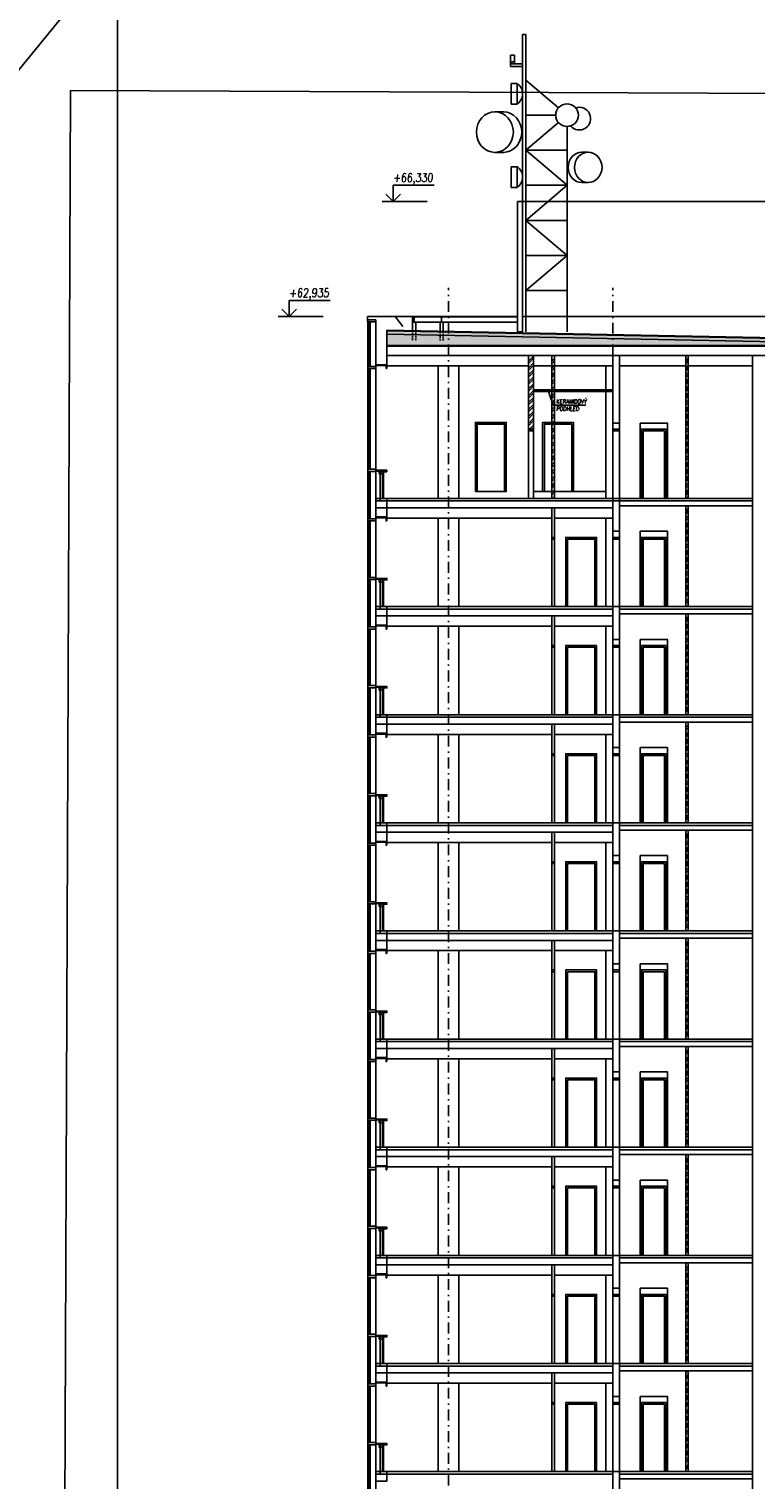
# Model space of a CAD drawing. Header units: millimetres. Extents: x -24606338 to 439687, y 151354 to 480404.
# Tile 14 of 93: x 119476 to 140697, y 373495 to 415867. Entities that reach past the tile are written whole.
import ezdxf

# ---------------------------------------------------------------- set-up
doc = ezdxf.new("R2010")
doc.units = ezdxf.units.MM
for name, pattern in [('DASHED', [0.75, 0.5, -0.25]), ('HIDDEN', [3, 2, -1]), ('ČERCHOVANÁ', [25.4, 12.7, -6.35, 0, -6.35])]:
    doc.linetypes.add(name, pattern=pattern)
for name, color, linetype in [('BOURÁNÍ', 40, 'Continuous'), ('DVERE', 4, 'Continuous'), ('KOTY', 7, 'Continuous'), ('LEGENDA', 7, 'Continuous'), ('NOVA', 240, 'Continuous'), ('OSY', 7, 'Continuous'), ('Sloupy', 210, 'Continuous'), ('SRAFA', 9, 'Continuous'), ('TENKA', 4, 'Continuous'), ('TLUSTA', 2, 'Continuous')]:
    doc.layers.add(name, color=color, linetype=linetype)
doc.layers.add('SCANY', color=7, linetype='Continuous', plot=False)
doc.styles.add('CS-ROMANS', font='romans.shx', dxfattribs={"width": 0.75, "oblique": 5})
doc.styles.add('ROMANS', font='romans.shx', dxfattribs={"width": 0.75, "oblique": 5, "height": 200})
picture_1 = doc.add_image_def('image1.jpg', size_in_pixel=(7767, 6910))

# ---------------------------------------------------------------- blocks, each defined once
blk = doc.blocks.new('VÝŠKOVÁ KÓTA 1')
at = {"ltscale": 0.25}
for p, q in [((0, 3.76), (9.59, 3.76)), ((0, 0), (0, 3.76)), ((0, 0), (-1.7, 1.7)), ((0, 0), (1.7, 1.7))]:
    blk.add_line(p, q, dxfattribs=at)
at = {"style": 'ROMANS', "oblique": 5, "width": 0.8}
blk.add_attdef('VÝŠKA', (0, 4.54), '', height=2, dxfattribs=at)
blk = doc.blocks.new('I160')
blk.add_lwpolyline([(-33.85315, -80), (-33.85315, -76.395, -0.374036), (-30.58015, -72.632), (-5.43015, -69.111, 0.374036), (-0.00315, -62.872), (-0.00315, 62.872, 0.374036), (-5.43015, 69.111), (-30.58015, 72.632, -0.374036), (-33.85315, 76.395), (-33.85315, 80), (40.14685, 80), (40.14685, 76.395, -0.374036), (36.87385, 72.632), (11.72385, 69.111, 0.374036), (6.29685, 62.872), (6.29685, -62.872, 0.374036), (11.72385, -69.111), (36.87385, -72.632, -0.374036), (40.14685, -76.395), (40.14685, -80)], format="xyb", close=True)

msp = doc.modelspace()

# ---------------------------------------------------------------- hatches: boundary and pattern name
at = {"layer": 'BOURÁNÍ', "ltscale": 300}
h = msp.add_hatch(dxfattribs=at)
h.set_pattern_fill('ANSI32', color=256, scale=15)
h.set_pattern_definition([(45, (-9385.27, 173593.97), (-101.02788, 101.02788), []), (45, (-9317.92, 173593.97), (-101.02788, 101.02788), [])])
h.paths.add_polyline_path([(134224.936, 406325.494), (134074.936, 406325.494), (134074.936, 404170.494), (134224.936, 404170.494)])
at = {"layer": 'NOVA', "ltscale": 300}
h = msp.add_hatch(dxfattribs=at)
h.set_pattern_fill('ANSI32', color=256, scale=15)
h.set_pattern_definition([(45, (-8697.77, 173593.97), (-101.02788, 101.02788), []), (45, (-8630.42, 173593.97), (-101.02788, 101.02788), [])])
h.paths.add_polyline_path([(134837.436, 406325.494), (134762.436, 406325.494), (134762.436, 402150.494), (134837.436, 402150.494)])
h = msp.add_hatch(dxfattribs=at)
h.set_pattern_fill('ANSI32', color=256, scale=15)
h.set_pattern_definition([(45, (-4787.77, 173593.97), (-101.02788, 101.02788), []), (45, (-4720.42, 173593.97), (-101.02788, 101.02788), [])])
h.paths.add_polyline_path([(138747.436, 406325.494), (138672.436, 406325.494), (138672.436, 402150.494), (138747.436, 402150.494)])
h = msp.add_hatch(dxfattribs=at)
h.set_pattern_fill('ANSI32', color=256, scale=15)
h.set_pattern_definition([(45, (-4787.77, 169203.97), (-101.02788, 101.02788), []), (45, (-4720.42, 169203.97), (-101.02788, 101.02788), [])])
h.paths.add_polyline_path([(138747.436, 401935.494), (138672.436, 401935.494), (138672.436, 398990.494), (138747.436, 398990.494)])
h = msp.add_hatch(dxfattribs=at)
h.set_pattern_fill('ANSI32', color=256, scale=15)
h.set_pattern_definition([(45, (-4787.77, 166043.97), (-101.02788, 101.02788), []), (45, (-4720.42, 166043.97), (-101.02788, 101.02788), [])])
h.paths.add_polyline_path([(138747.436, 398775.494), (138672.436, 398775.494), (138672.436, 395830.494), (138747.436, 395830.494)])
h = msp.add_hatch(dxfattribs=at)
h.set_pattern_fill('ANSI32', color=256, scale=15)
h.set_pattern_definition([(45, (-4787.77, 162883.97), (-101.02788, 101.02788), []), (45, (-4720.42, 162883.97), (-101.02788, 101.02788), [])])
h.paths.add_polyline_path([(138747.436, 395615.494), (138672.436, 395615.494), (138672.436, 392670.494), (138747.436, 392670.494)])
h = msp.add_hatch(dxfattribs=at)
h.set_pattern_fill('ANSI32', color=256, scale=15)
h.set_pattern_definition([(45, (-4780.27, 159723.97), (-101.02788, 101.02788), []), (45, (-4712.92, 159723.97), (-101.02788, 101.02788), [])])
h.paths.add_polyline_path([(138747.436, 392455.494), (138672.436, 392455.494), (138672.436, 389510.494), (138747.436, 389510.494)])
h = msp.add_hatch(dxfattribs=at)
h.set_pattern_fill('ANSI32', color=256, scale=15)
h.set_pattern_definition([(45, (-4780.27, 156563.97), (-101.02788, 101.02788), []), (45, (-4712.92, 156563.97), (-101.02788, 101.02788), [])])
h.paths.add_polyline_path([(138747.436, 389295.494), (138672.436, 389295.494), (138672.436, 386350.494), (138747.436, 386350.494)])
h = msp.add_hatch(dxfattribs=at)
h.set_pattern_fill('ANSI32', color=256, scale=15)
h.set_pattern_definition([(45, (-4780.27, 153403.97), (-101.02788, 101.02788), []), (45, (-4712.92, 153403.97), (-101.02788, 101.02788), [])])
h.paths.add_polyline_path([(138747.436, 386135.494), (138672.436, 386135.494), (138672.436, 383190.494), (138747.436, 383190.494)])
h = msp.add_hatch(dxfattribs=at)
h.set_pattern_fill('ANSI32', color=256, scale=15)
h.set_pattern_definition([(45, (-4780.27, 150243.97), (-101.02788, 101.02788), []), (45, (-4712.92, 150243.97), (-101.02788, 101.02788), [])])
h.paths.add_polyline_path([(138747.436, 382975.494), (138672.436, 382975.494), (138672.436, 380030.494), (138747.436, 380030.494)])
h = msp.add_hatch(dxfattribs=at)
h.set_pattern_fill('ANSI32', color=256, scale=15)
h.set_pattern_definition([(45, (-4780.27, 147083.97), (-101.02788, 101.02788), []), (45, (-4712.92, 147083.97), (-101.02788, 101.02788), [])])
h.paths.add_polyline_path([(138747.436, 379815.494), (138672.436, 379815.494), (138672.436, 376870.494), (138747.436, 376870.494)])
h = msp.add_hatch(dxfattribs=at)
h.set_pattern_fill('ANSI32', color=256, scale=15)
h.set_pattern_definition([(45, (-4772.77, 143923.97), (-101.02788, 101.02788), []), (45, (-4705.42, 143923.97), (-101.02788, 101.02788), [])])
h.paths.add_polyline_path([(138747.436, 376655.494), (138672.436, 376655.494), (138672.436, 373710.494), (138747.436, 373710.494)])
at = {"layer": 'SRAFA'}
h = msp.add_hatch(dxfattribs=at)
h.set_pattern_fill('HONEY', color=256, scale=10)
h.set_pattern_definition([(0, (1450, 0), (47.625, 27.4963), [31.75, -63.5]), (120, (1450, 0), (-47.6249943, 27.4963099), [31.75, -63.5]), (60, (1450, 0), (5.7e-06, 54.9926099), [-63.5, 31.75])])
h.paths.add_polyline_path([(129937.436, 407048.514), (141337.436, 406820.514), (152737.436, 407048.514), (152737.436, 406620.494), (129937.436, 406620.494)])

# ---------------------------------------------------------------- linework, layer by layer
at = {"layer": 'BOURÁNÍ'}
for points in [[(134074.936, 406325.494), (134074.936, 402150.494)], [(134224.936, 406325.494), (134224.936, 402150.494)], [(136537.436, 405325.494), (134224.936, 405325.494)], [(136537.436, 405275.494), (134224.936, 405275.494)], [(135747.887, 404877.445), (134796.902, 404877.445), (134657.776, 405275.494)]]:
    msp.add_lwpolyline(points, dxfattribs=at)
for points in [[(132524.936, 402350.494), (133424.936, 402350.494), (133424.936, 404370.494), (132524.936, 404370.494)], [(132574.936, 402350.494), (133374.936, 402350.494), (133374.936, 404320.494), (132574.936, 404320.494)], [(134489.936, 402350.494), (135389.936, 402350.494), (135389.936, 404370.494), (134489.936, 404370.494)], [(134539.936, 402350.494), (135339.936, 402350.494), (135339.936, 404320.494), (134539.936, 404320.494)], [(134074.936, 404170.494), (134224.936, 404170.494), (134224.936, 404120.494), (134074.936, 404120.494)], [(134074.936, 402150.494), (134224.936, 402150.494), (134224.936, 404170.494), (134074.936, 404170.494)]]:
    msp.add_lwpolyline(points, close=True, dxfattribs=at)
at = {"layer": 'DVERE'}
for points in [[(136737.436, 406025.494), (138672.436, 406025.494)], [(138747.436, 406025.494), (140622.436, 406025.494)], [(134224.936, 402350.494), (136337.436, 402350.494)]]:
    msp.add_lwpolyline(points, dxfattribs=at)
for points in [[(137337.436, 404350.494), (138137.436, 404350.494), (138137.436, 402150.494), (137337.436, 402150.494)], [(137374.936, 402150.494), (138099.936, 402150.494), (138099.936, 404170.494), (137374.936, 404170.494)], [(137424.936, 402150.494), (138049.936, 402150.494), (138049.936, 404120.494), (137424.936, 404120.494)], [(134762.436, 401010.494), (134837.436, 401010.494), (134837.436, 400960.494), (134762.436, 400960.494)], [(134762.436, 398990.494), (134837.436, 398990.494), (134837.436, 401010.494), (134762.436, 401010.494)], [(135167.436, 398990.494), (136067.436, 398990.494), (136067.436, 401010.494), (135167.436, 401010.494)], [(135217.436, 398990.494), (136017.436, 398990.494), (136017.436, 400960.494), (135217.436, 400960.494)], [(137337.436, 401190.494), (138137.436, 401190.494), (138137.436, 398990.494), (137337.436, 398990.494)], [(137374.936, 398990.494), (138099.936, 398990.494), (138099.936, 401010.494), (137374.936, 401010.494)], [(137424.936, 398990.494), (138049.936, 398990.494), (138049.936, 400960.494), (137424.936, 400960.494)], [(137337.436, 398030.494), (138137.436, 398030.494), (138137.436, 395830.494), (137337.436, 395830.494)], [(134762.436, 397850.494), (134837.436, 397850.494), (134837.436, 397800.494), (134762.436, 397800.494)], [(134762.436, 395830.494), (134837.436, 395830.494), (134837.436, 397850.494), (134762.436, 397850.494)], [(135167.436, 395830.494), (136067.436, 395830.494), (136067.436, 397850.494), (135167.436, 397850.494)], [(135217.436, 395830.494), (136017.436, 395830.494), (136017.436, 397800.494), (135217.436, 397800.494)], [(137374.936, 395830.494), (138099.936, 395830.494), (138099.936, 397850.494), (137374.936, 397850.494)], [(137424.936, 395830.494), (138049.936, 395830.494), (138049.936, 397800.494), (137424.936, 397800.494)], [(134762.436, 394690.494), (134837.436, 394690.494), (134837.436, 394640.494), (134762.436, 394640.494)], [(134762.436, 392670.494), (134837.436, 392670.494), (134837.436, 394690.494), (134762.436, 394690.494)], [(135167.436, 392670.494), (136067.436, 392670.494), (136067.436, 394690.494), (135167.436, 394690.494)], [(135217.436, 392670.494), (136017.436, 392670.494), (136017.436, 394640.494), (135217.436, 394640.494)], [(137337.436, 394870.494), (138137.436, 394870.494), (138137.436, 392670.494), (137337.436, 392670.494)], [(137374.936, 392670.494), (138099.936, 392670.494), (138099.936, 394690.494), (137374.936, 394690.494)], [(137424.936, 392670.494), (138049.936, 392670.494), (138049.936, 394640.494), (137424.936, 394640.494)], [(134762.436, 391530.494), (134837.436, 391530.494), (134837.436, 391480.494), (134762.436, 391480.494)], [(134762.436, 389510.494), (134837.436, 389510.494), (134837.436, 391530.494), (134762.436, 391530.494)], [(135167.436, 389510.494), (136067.436, 389510.494), (136067.436, 391530.494), (135167.436, 391530.494)], [(137337.436, 391710.494), (138137.436, 391710.494), (138137.436, 389510.494), (137337.436, 389510.494)], [(137374.936, 389510.494), (138099.936, 389510.494), (138099.936, 391530.494), (137374.936, 391530.494)], [(135217.436, 389510.494), (136017.436, 389510.494), (136017.436, 391480.494), (135217.436, 391480.494)], [(137424.936, 389510.494), (138049.936, 389510.494), (138049.936, 391480.494), (137424.936, 391480.494)], [(137337.436, 388550.494), (138137.436, 388550.494), (138137.436, 386350.494), (137337.436, 386350.494)], [(134762.436, 388370.494), (134837.436, 388370.494), (134837.436, 388320.494), (134762.436, 388320.494)], [(134762.436, 386350.494), (134837.436, 386350.494), (134837.436, 388370.494), (134762.436, 388370.494)], [(135167.436, 386350.494), (136067.436, 386350.494), (136067.436, 388370.494), (135167.436, 388370.494)], [(135217.436, 386350.494), (136017.436, 386350.494), (136017.436, 388320.494), (135217.436, 388320.494)], [(137374.936, 386350.494), (138099.936, 386350.494), (138099.936, 388370.494), (137374.936, 388370.494)], [(137424.936, 386350.494), (138049.936, 386350.494), (138049.936, 388320.494), (137424.936, 388320.494)], [(134762.436, 385210.494), (134837.436, 385210.494), (134837.436, 385160.494), (134762.436, 385160.494)], [(134762.436, 383190.494), (134837.436, 383190.494), (134837.436, 385210.494), (134762.436, 385210.494)], [(135167.436, 383190.494), (136067.436, 383190.494), (136067.436, 385210.494), (135167.436, 385210.494)], [(135217.436, 383190.494), (136017.436, 383190.494), (136017.436, 385160.494), (135217.436, 385160.494)], [(137337.436, 385390.494), (138137.436, 385390.494), (138137.436, 383190.494), (137337.436, 383190.494)], [(137374.936, 383190.494), (138099.936, 383190.494), (138099.936, 385210.494), (137374.936, 385210.494)], [(137424.936, 383190.494), (138049.936, 383190.494), (138049.936, 385160.494), (137424.936, 385160.494)], [(137337.436, 382230.494), (138137.436, 382230.494), (138137.436, 380030.494), (137337.436, 380030.494)], [(134762.436, 382050.494), (134837.436, 382050.494), (134837.436, 382000.494), (134762.436, 382000.494)], [(134762.436, 380030.494), (134837.436, 380030.494), (134837.436, 382050.494), (134762.436, 382050.494)], [(135167.436, 380030.494), (136067.436, 380030.494), (136067.436, 382050.494), (135167.436, 382050.494)], [(135217.436, 380030.494), (136017.436, 380030.494), (136017.436, 382000.494), (135217.436, 382000.494)], [(137374.936, 380030.494), (138099.936, 380030.494), (138099.936, 382050.494), (137374.936, 382050.494)], [(137424.936, 380030.494), (138049.936, 380030.494), (138049.936, 382000.494), (137424.936, 382000.494)], [(134762.436, 378890.494), (134837.436, 378890.494), (134837.436, 378840.494), (134762.436, 378840.494)], [(134762.436, 376870.494), (134837.436, 376870.494), (134837.436, 378890.494), (134762.436, 378890.494)], [(135167.436, 376870.494), (136067.436, 376870.494), (136067.436, 378890.494), (135167.436, 378890.494)], [(135217.436, 376870.494), (136017.436, 376870.494), (136017.436, 378840.494), (135217.436, 378840.494)], [(137337.436, 379070.494), (138137.436, 379070.494), (138137.436, 376870.494), (137337.436, 376870.494)], [(137374.936, 376870.494), (138099.936, 376870.494), (138099.936, 378890.494), (137374.936, 378890.494)], [(137424.936, 376870.494), (138049.936, 376870.494), (138049.936, 378840.494), (137424.936, 378840.494)], [(137337.436, 375910.494), (138137.436, 375910.494), (138137.436, 373710.494), (137337.436, 373710.494)], [(134762.436, 375730.494), (134837.436, 375730.494), (134837.436, 375680.494), (134762.436, 375680.494)], [(134762.436, 373710.494), (134837.436, 373710.494), (134837.436, 375730.494), (134762.436, 375730.494)], [(135167.436, 373710.494), (136067.436, 373710.494), (136067.436, 375730.494), (135167.436, 375730.494)], [(135217.436, 373710.494), (136017.436, 373710.494), (136017.436, 375680.494), (135217.436, 375680.494)], [(137374.936, 373710.494), (138099.936, 373710.494), (138099.936, 375730.494), (137374.936, 375730.494)], [(137424.936, 373710.494), (138049.936, 373710.494), (138049.936, 375680.494), (137424.936, 375680.494)]]:
    msp.add_lwpolyline(points, close=True, dxfattribs=at)
at = {"layer": 'KOTY', "linetype": 'ByBlock'}
for p, q in [((129794.823, 410830.494), (131111.918, 410830.494)), ((126756.816, 407465.494), (128073.91, 407465.494))]:
    msp.add_line(p, q, dxfattribs=at)
at = {"layer": 'LEGENDA'}
msp.add_line((14985.284, 287261.916), (169098.84, 475725.588), dxfattribs=at)
msp.add_lwpolyline([(122065.347, 329430.494), (169065.347, 329430.494), (169065.347, 418530.494), (122065.347, 418530.494)], close=True, dxfattribs=at)
at = {"layer": 'NOVA'}
for points in [[(134762.436, 402150.494), (134762.436, 406325.494)], [(134837.436, 406325.494), (134837.436, 402150.494)], [(138672.436, 406325.494), (138672.436, 402150.494)], [(138747.436, 402150.494), (138747.436, 406325.494)], [(136537.436, 404350.494), (136537.436, 402150.494), (136737.436, 402150.494), (136737.436, 404350.494), (136537.436, 404350.494)], [(138672.436, 401935.494), (138672.436, 398990.494)], [(138747.436, 398990.494), (138747.436, 401935.494)], [(136737.436, 401190.494), (136737.436, 401190.494), (136537.436, 401190.494)], [(136537.436, 398990.494), (136537.436, 401190.494)], [(136737.436, 398990.494), (136737.436, 401190.494)], [(138672.436, 398775.494), (138672.436, 395830.494)], [(138747.436, 395830.494), (138747.436, 398775.494)], [(136737.436, 398030.494), (136737.436, 398030.494), (136537.436, 398030.494)], [(136537.436, 395830.494), (136537.436, 398030.494)], [(136737.436, 395830.494), (136737.436, 398030.494)], [(138672.436, 395615.494), (138672.436, 392670.494)], [(138747.436, 392670.494), (138747.436, 395615.494)], [(136737.436, 394870.494), (136737.436, 394870.494), (136537.436, 394870.494)], [(136537.436, 392670.494), (136537.436, 394870.494)], [(136737.436, 392670.494), (136737.436, 394870.494)], [(138672.436, 392455.494), (138672.436, 389510.494)], [(138747.436, 389510.494), (138747.436, 392455.494)], [(136737.436, 391710.494), (136737.436, 391710.494), (136537.436, 391710.494)], [(136537.436, 389510.494), (136537.436, 391710.494)], [(136737.436, 389510.494), (136737.436, 391710.494)], [(138672.436, 389295.494), (138672.436, 386350.494)], [(138747.436, 386350.494), (138747.436, 389295.494)], [(136737.436, 388550.494), (136737.436, 388550.494), (136537.436, 388550.494)], [(136537.436, 386350.494), (136537.436, 388550.494)], [(136737.436, 386350.494), (136737.436, 388550.494)], [(138672.436, 386135.494), (138672.436, 383190.494)], [(138747.436, 383190.494), (138747.436, 386135.494)], [(136737.436, 385390.494), (136737.436, 385390.494), (136537.436, 385390.494)], [(136537.436, 383190.494), (136537.436, 385390.494)], [(136737.436, 383190.494), (136737.436, 385390.494)], [(138672.436, 382975.494), (138672.436, 380030.494)], [(138747.436, 380030.494), (138747.436, 382975.494)], [(136737.436, 382230.494), (136737.436, 382230.494), (136537.436, 382230.494)], [(136537.436, 380030.494), (136537.436, 382230.494)], [(136737.436, 380030.494), (136737.436, 382230.494)], [(138672.436, 379815.494), (138672.436, 376870.494)], [(138747.436, 376870.494), (138747.436, 379815.494)], [(136737.436, 379070.494), (136737.436, 379070.494), (136537.436, 379070.494)], [(136537.436, 376870.494), (136537.436, 379070.494)], [(136737.436, 376870.494), (136737.436, 379070.494)], [(138672.436, 376655.494), (138672.436, 373710.494)], [(138747.436, 373710.494), (138747.436, 376655.494)], [(136737.436, 375910.494), (136737.436, 375910.494), (136537.436, 375910.494)], [(136537.436, 373710.494), (136537.436, 375910.494)], [(136737.436, 373710.494), (136737.436, 375910.494)]]:
    msp.add_lwpolyline(points, dxfattribs=at)
for points in [[(136537.436, 404120.494), (136737.436, 404120.494), (136737.436, 404170.494), (136537.436, 404170.494)], [(136537.436, 400960.494), (136737.436, 400960.494), (136737.436, 401010.494), (136537.436, 401010.494)], [(136537.436, 397800.494), (136737.436, 397800.494), (136737.436, 397850.494), (136537.436, 397850.494)], [(136537.436, 394640.494), (136737.436, 394640.494), (136737.436, 394690.494), (136537.436, 394690.494)], [(136537.436, 391480.494), (136737.436, 391480.494), (136737.436, 391530.494), (136537.436, 391530.494)], [(136537.436, 388320.494), (136737.436, 388320.494), (136737.436, 388370.494), (136537.436, 388370.494)], [(136537.436, 385160.494), (136737.436, 385160.494), (136737.436, 385210.494), (136537.436, 385210.494)], [(136537.436, 382000.494), (136737.436, 382000.494), (136737.436, 382050.494), (136537.436, 382050.494)], [(136537.436, 378840.494), (136737.436, 378840.494), (136737.436, 378890.494), (136537.436, 378890.494)], [(136537.436, 375680.494), (136737.436, 375680.494), (136737.436, 375730.494), (136537.436, 375730.494)]]:
    msp.add_lwpolyline(points, close=True, dxfattribs=at)
at = {"layer": 'OSY', "linetype": 'ČERCHOVANÁ', "ltscale": 25}
for points in [[(131737.436, 331387.271), (131737.436, 408305.494)], [(136537.436, 331387.271), (136537.436, 408305.494)]]:
    msp.add_lwpolyline(points, dxfattribs=at)
at = {"layer": 'TENKA'}
for p, q in [((134002.456, 415710.556), (133902.456, 415710.556)), ((133902.456, 415710.556), (133902.456, 407020.494)), ((134002.456, 415710.556), (134002.456, 407020.494)), ((133662.866, 415103.304), (133546.37, 415103.304)), ((133546.37, 415103.304), (133546.37, 414909.236)), ((133546.37, 414909.236), (133662.866, 414909.236)), ((133662.866, 414909.236), (133546.37, 414909.236)), ((133546.37, 414909.236), (133546.37, 414847.429)), ((133546.37, 414847.429), (133662.866, 414847.429)), ((133546.37, 414847.429), (133902.456, 414847.429)), ((133546.37, 414772.804), (133546.37, 414847.429)), ((133662.866, 414909.236), (133662.866, 415103.304)), ((133662.866, 414847.429), (133662.866, 414909.236)), ((133902.456, 414847.429), (133902.456, 414772.804)), ((133902.456, 414772.804), (133546.37, 414772.804)), ((133742.676, 414277.332), (133574.588, 414277.332)), ((133574.588, 414277.332), (133574.588, 413672.494)), ((133742.676, 413672.494), (133742.676, 414277.332)), ((134002.456, 414374.423), (134950.508, 413564.628)), ((133574.588, 413672.494), (133742.676, 413672.494)), ((133341.536, 413445.75), (133095.445, 413445.75)), ((134002.456, 413349.423), (134871.109, 413349.423)), ((134950.508, 413134.217), (134002.456, 412324.423)), ((135202.456, 413018.075), (135202.456, 407020.494)), ((134002.456, 412324.423), (135202.456, 412324.423)), ((134002.456, 412324.423), (135202.456, 411299.423)), ((133341.536, 412261.74), (133095.445, 412261.74)), ((135821.095, 412266.697), (135637.194, 412266.698)), ((133742.676, 411843.544), (133574.588, 411843.544)), ((133574.588, 411843.544), (133574.588, 411238.706)), ((133742.676, 411238.706), (133742.676, 411843.544)), ((133574.588, 411238.706), (133742.676, 411238.706)), ((135202.456, 411299.423), (134002.456, 410274.423)), ((134002.456, 411299.423), (135202.456, 411299.423)), ((135821.763, 411378.69), (135637.194, 411378.69)), ((133752.456, 407570.494), (133752.456, 410830.494)), ((133752.456, 410830.494), (148922.416, 410830.494)), ((133902.456, 410830.494), (133752.456, 410830.494)), ((133752.456, 410830.494), (133752.456, 407020.494)), ((133902.456, 407020.494), (133902.456, 410830.494)), ((134002.456, 410274.423), (135202.456, 410274.423)), ((134002.456, 410274.423), (135202.456, 409249.423)), ((134002.456, 409249.423), (135202.456, 409249.423)), ((135202.456, 409249.423), (134002.456, 408224.423)), ((134002.456, 408224.423), (135202.456, 408224.423)), ((129366.492, 407305.494), (129366.492, 407465.494)), ((129366.492, 407465.494), (130181.73, 407465.494)), ((129617.436, 407370.494), (129376.492, 407370.494)), ((129376.492, 407370.494), (129376.492, 407305.494)), ((129376.492, 401557.994), (129376.492, 407305.494)), ((129376.492, 407305.494), (129617.436, 407305.494)), ((129406.492, 406007.994), (129406.492, 407305.494)), ((129446.492, 406007.994), (129446.492, 407305.494)), ((129617.436, 407305.494), (129617.436, 407370.494)), ((129617.436, 401557.994), (129617.436, 407305.494)), ((130181.73, 407465.494), (130403.105, 407175.125)), ((130181.73, 407465.494), (133752.456, 407465.494)), ((131490.492, 407295.494), (131490.492, 407037.457)), ((131580.492, 407295.494), (131580.492, 407035.657)), ((148772.416, 407465.494), (133902.456, 407465.494)), ((129937.436, 406600.494), (129937.436, 407068.518)), ((129937.436, 407048.514), (141337.436, 406820.514)), ((129937.436, 406948.494), (141337.436, 406720.494)), ((133752.456, 407020.494), (133902.456, 407020.494)), ((129937.436, 406620.494), (152737.436, 406620.494)), ((129617.436, 406007.994), (129376.492, 406007.994)), ((129376.492, 406007.994), (129376.492, 405942.994)), ((129376.492, 405942.994), (129617.436, 405942.994)), ((129406.492, 403002.994), (129406.492, 405942.994)), ((129446.492, 403002.994), (129446.492, 405942.994)), ((129617.436, 406032.994), (129617.436, 406057.994)), ((129617.436, 406057.994), (129937.436, 406057.994)), ((129937.436, 406032.994), (129617.436, 406032.994)), ((129617.436, 405942.994), (129617.436, 406007.994)), ((129912.436, 405942.994), (129912.436, 406032.994)), ((129912.436, 406032.994), (129937.436, 406032.994)), ((129937.436, 405942.994), (129912.436, 405942.994)), ((129937.436, 406057.994), (129937.436, 406032.994)), ((129937.436, 406032.994), (129937.436, 405942.994)), ((129617.436, 403002.994), (129376.492, 403002.994)), ((129376.492, 403002.994), (129376.492, 402937.994)), ((129617.436, 402937.994), (129617.436, 403002.994)), ((129617.436, 402970.494), (129937.436, 402970.494)), ((129617.436, 402950.494), (129617.436, 402970.494)), ((129937.436, 402970.494), (129937.436, 402930.494)), ((129376.492, 402937.994), (129617.436, 402937.994)), ((129406.492, 401557.994), (129406.492, 402937.994)), ((129446.492, 401557.994), (129446.492, 402937.994)), ((129917.436, 402950.494), (129617.436, 402950.494)), ((129704.097, 402950.494), (129903.936, 402950.494)), ((129704.097, 402930.494), (129704.097, 402950.494)), ((129903.936, 402930.494), (129704.097, 402930.494)), ((129711.395, 402930.494), (129811.395, 402930.494)), ((129711.395, 402865.494), (129711.395, 402930.494)), ((129811.395, 402865.494), (129711.395, 402865.494)), ((129736.395, 402930.494), (129736.395, 402075.494)), ((129811.395, 402930.494), (129811.395, 402865.494)), ((129811.395, 402930.494), (129811.395, 402150.494)), ((129836.395, 402930.494), (129836.395, 402150.494)), ((129903.936, 402950.494), (129903.936, 402930.494)), ((129917.436, 402930.494), (129917.436, 402950.494)), ((129937.436, 402930.494), (129917.436, 402930.494)), ((129617.436, 402075.494), (129617.436, 402150.494)), ((129617.436, 402150.494), (129937.436, 402150.494)), ((129937.436, 402150.494), (129937.436, 402075.494)), ((129937.436, 402075.494), (129617.436, 402075.494)), ((129617.436, 401875.494), (129617.436, 402075.494)), ((129617.436, 402075.494), (129937.436, 402075.494)), ((129937.436, 401875.494), (129617.436, 401875.494)), ((129937.436, 402075.494), (129937.436, 401875.494))]:
    msp.add_line(p, q, dxfattribs=at)
at = {"layer": 'TENKA', "linetype": 'DASHED', "ltscale": 100}
for p, q in [((130687.436, 407053.518), (130687.436, 406750.494)), ((130780.492, 407051.657), (130780.492, 406750.494)), ((131490.492, 407037.457), (131490.492, 406750.494)), ((131580.492, 407035.657), (131580.492, 406750.494))]:
    msp.add_line(p, q, dxfattribs=at)
at = {"layer": 'TENKA'}
for points in [[(130687.436, 407305.494), (130687.436, 407455.494)], [(130687.436, 407053.518), (130687.436, 407455.494), (133752.456, 407455.494)], [(130780.492, 407051.657), (130780.492, 407295.494), (133752.456, 407295.494)], [(152737.436, 406600.494), (129937.436, 406600.494)], [(134074.936, 406025.494), (129937.436, 406025.494), (129937.436, 406325.494), (136537.436, 406325.494), (136537.436, 406025.494), (134224.936, 406025.494)], [(131437.436, 402150.494), (131437.436, 406025.494)], [(132037.436, 406025.494), (132037.436, 402150.494)], [(136337.436, 406025.494), (136337.436, 402150.494)], [(140622.436, 402075.494), (129937.436, 402075.494)], [(134762.436, 401575.494), (129937.436, 401575.494), (129937.436, 401875.494), (136537.436, 401875.494), (136537.436, 401575.494), (134837.436, 401575.494)], [(129376.492, 398397.994), (129376.492, 401557.994)], [(129406.492, 399842.994), (129406.492, 401492.994)], [(129446.492, 399842.994), (129446.492, 401492.994)], [(129617.436, 398397.994), (129617.436, 401557.994)], [(131437.436, 398990.494), (131437.436, 401575.494)], [(132037.436, 401575.494), (132037.436, 398990.494)], [(136337.436, 401575.494), (136337.436, 398990.494)], [(129406.492, 398397.994), (129406.492, 399777.994)], [(129446.492, 398397.994), (129446.492, 399777.994)], [(129736.395, 399770.494), (129736.395, 398915.494)], [(129811.395, 399770.494), (129811.395, 398990.494)], [(129836.395, 399790.494), (129836.395, 398990.494)], [(136537.436, 398915.494), (129937.436, 398915.494)], [(134762.436, 398415.494), (129937.436, 398415.494), (129937.436, 398715.494), (136537.436, 398715.494), (136537.436, 398415.494), (134837.436, 398415.494)], [(140622.436, 398915.494), (136737.436, 398915.494)], [(129376.492, 395237.994), (129376.492, 398397.994)], [(129406.492, 396682.994), (129406.492, 398332.994)], [(129446.492, 396682.994), (129446.492, 398332.994)], [(129617.436, 395237.994), (129617.436, 398397.994)], [(131437.436, 395830.494), (131437.436, 398415.494)], [(132037.436, 398415.494), (132037.436, 395830.494)], [(136337.436, 398415.494), (136337.436, 395830.494)], [(129406.492, 395237.994), (129406.492, 396617.994)], [(129446.492, 395237.994), (129446.492, 396617.994)], [(129736.395, 396610.494), (129736.395, 395755.494)], [(129811.395, 396610.494), (129811.395, 395830.494)], [(129836.395, 396630.494), (129836.395, 395830.494)], [(136537.436, 395755.494), (129937.436, 395755.494)], [(140622.436, 395755.494), (136737.436, 395755.494)], [(134762.436, 395255.494), (129937.436, 395255.494), (129937.436, 395555.494), (136537.436, 395555.494), (136537.436, 395255.494), (134837.436, 395255.494)], [(129376.492, 392077.994), (129376.492, 395237.994)], [(129406.492, 393522.994), (129406.492, 395172.994)], [(129446.492, 393522.994), (129446.492, 395172.994)], [(129617.436, 392077.994), (129617.436, 395237.994)], [(131437.436, 392670.494), (131437.436, 395255.494)], [(132037.436, 395255.494), (132037.436, 392670.494)], [(136337.436, 395255.494), (136337.436, 392670.494)], [(129406.492, 392077.994), (129406.492, 393457.994)], [(129446.492, 392077.994), (129446.492, 393457.994)], [(129736.395, 393450.494), (129736.395, 392595.494)], [(129811.395, 393450.494), (129811.395, 392670.494)], [(129836.395, 393470.494), (129836.395, 392670.494)], [(136537.436, 392595.494), (129937.436, 392595.494)], [(134762.436, 392095.494), (129937.436, 392095.494), (129937.436, 392395.494), (136537.436, 392395.494), (136537.436, 392095.494), (134837.436, 392095.494)], [(140622.436, 392595.494), (136737.436, 392595.494)], [(129376.492, 388917.994), (129376.492, 392077.994)], [(129406.492, 390362.994), (129406.492, 392012.994)], [(129446.492, 390362.994), (129446.492, 392012.994)], [(129617.436, 388917.994), (129617.436, 392077.994)], [(131437.436, 389510.494), (131437.436, 392095.494)], [(132037.436, 392095.494), (132037.436, 389510.494)], [(136337.436, 392095.494), (136337.436, 389510.494)], [(129406.492, 388917.994), (129406.492, 390297.994)], [(129446.492, 388917.994), (129446.492, 390297.994)], [(129736.395, 390290.494), (129736.395, 389435.494)], [(129811.395, 390290.494), (129811.395, 389510.494)], [(129836.395, 390310.494), (129836.395, 389510.494)], [(136537.436, 389435.494), (129937.436, 389435.494)], [(140622.436, 389435.494), (136737.436, 389435.494)], [(134762.436, 388935.494), (129937.436, 388935.494), (129937.436, 389235.494), (136537.436, 389235.494), (136537.436, 388935.494), (134837.436, 388935.494)], [(129376.492, 385757.994), (129376.492, 388917.994)], [(129406.492, 387202.994), (129406.492, 388852.994)], [(129446.492, 387202.994), (129446.492, 388852.994)], [(129617.436, 385757.994), (129617.436, 388917.994)], [(131437.436, 386350.494), (131437.436, 388935.494)], [(132037.436, 388935.494), (132037.436, 386350.494)], [(136337.436, 388935.494), (136337.436, 386350.494)], [(129406.492, 385757.994), (129406.492, 387137.994)], [(129446.492, 385757.994), (129446.492, 387137.994)], [(129736.395, 387130.494), (129736.395, 386275.494)], [(129811.395, 387130.494), (129811.395, 386350.494)], [(129836.395, 387150.494), (129836.395, 386350.494)], [(136537.436, 386275.494), (129937.436, 386275.494)], [(134762.436, 385775.494), (129937.436, 385775.494), (129937.436, 386075.494), (136537.436, 386075.494), (136537.436, 385775.494), (134837.436, 385775.494)], [(140622.436, 386275.494), (136737.436, 386275.494)], [(129376.492, 382597.994), (129376.492, 385757.994)], [(129406.492, 384042.994), (129406.492, 385692.994)], [(129446.492, 384042.994), (129446.492, 385692.994)], [(129617.436, 382597.994), (129617.436, 385757.994)], [(131437.436, 383190.494), (131437.436, 385775.494)], [(132037.436, 385775.494), (132037.436, 383190.494)], [(136337.436, 385775.494), (136337.436, 383190.494)], [(129406.492, 382597.994), (129406.492, 383977.994)], [(129446.492, 382597.994), (129446.492, 383977.994)], [(129736.395, 383970.494), (129736.395, 383115.494)], [(129811.395, 383970.494), (129811.395, 383190.494)], [(129836.395, 383990.494), (129836.395, 383190.494)], [(136537.436, 383115.494), (129937.436, 383115.494)], [(140622.436, 383115.494), (136737.436, 383115.494)], [(134762.436, 382615.494), (129937.436, 382615.494), (129937.436, 382915.494), (136537.436, 382915.494), (136537.436, 382615.494), (134837.436, 382615.494)], [(131437.436, 380030.494), (131437.436, 382615.494)], [(132037.436, 382615.494), (132037.436, 380030.494)], [(136337.436, 382615.494), (136337.436, 380030.494)], [(129376.492, 379437.994), (129376.492, 382597.994)], [(129406.492, 380882.994), (129406.492, 382532.994)], [(129446.492, 380882.994), (129446.492, 382532.994)], [(129617.436, 379437.994), (129617.436, 382597.994)], [(129406.492, 379437.994), (129406.492, 380817.994)], [(129446.492, 379437.994), (129446.492, 380817.994)], [(129736.395, 380810.494), (129736.395, 379955.494)], [(129811.395, 380810.494), (129811.395, 380030.494)], [(129836.395, 380830.494), (129836.395, 380030.494)], [(136537.436, 379955.494), (129937.436, 379955.494)], [(134762.436, 379455.494), (129937.436, 379455.494), (129937.436, 379755.494), (136537.436, 379755.494), (136537.436, 379455.494), (134837.436, 379455.494)], [(140622.436, 379955.494), (136737.436, 379955.494)], [(129376.492, 376277.994), (129376.492, 379437.994)], [(129406.492, 377722.994), (129406.492, 379372.994)], [(129446.492, 377722.994), (129446.492, 379372.994)], [(129617.436, 376277.994), (129617.436, 379437.994)], [(131437.436, 376870.494), (131437.436, 379455.494)], [(132037.436, 379455.494), (132037.436, 376870.494)], [(136337.436, 379455.494), (136337.436, 376870.494)], [(129406.492, 376277.994), (129406.492, 377657.994)], [(129446.492, 376277.994), (129446.492, 377657.994)], [(129736.395, 377650.494), (129736.395, 376795.494)], [(129811.395, 377650.494), (129811.395, 376870.494)], [(129836.395, 377670.494), (129836.395, 376870.494)], [(136537.436, 376795.494), (129937.436, 376795.494)], [(140622.436, 376795.494), (136737.436, 376795.494)], [(129376.492, 373117.994), (129376.492, 376277.994)], [(129617.436, 373117.994), (129617.436, 376277.994)], [(134762.436, 376295.494), (129937.436, 376295.494), (129937.436, 376595.494), (136537.436, 376595.494), (136537.436, 376295.494), (134837.436, 376295.494)], [(131437.436, 373710.494), (131437.436, 376295.494)], [(132037.436, 376295.494), (132037.436, 373710.494)], [(136337.436, 376295.494), (136337.436, 373710.494)], [(129406.492, 374562.994), (129406.492, 376212.994)], [(129446.492, 374562.994), (129446.492, 376212.994)], [(129406.492, 373117.994), (129406.492, 374497.994)], [(129446.492, 373117.994), (129446.492, 374497.994)], [(129736.395, 374490.494), (129736.395, 373635.494)], [(129811.395, 374490.494), (129811.395, 373710.494)], [(129836.395, 374510.494), (129836.395, 373710.494)], [(136537.436, 373635.494), (129937.436, 373635.494)], [(140622.436, 373635.494), (136737.436, 373635.494)]]:
    msp.add_lwpolyline(points, dxfattribs=at)
at = {"layer": 'TENKA', "linetype": 'HIDDEN', "ltscale": 50, "const_width": 10}
for points in [[(129937.236, 407058.52), (141337.436, 406830.516), (152737.636, 407058.52)], [(129937.436, 406610.494), (152737.436, 406610.494)]]:
    msp.add_lwpolyline(points, dxfattribs=at)
at = {"layer": 'TENKA'}
for points in [[(129376.492, 401492.994), (129617.436, 401492.994), (129617.436, 401557.994), (129376.492, 401557.994)], [(129937.436, 401582.994), (129617.436, 401582.994), (129617.436, 401607.994), (129937.436, 401607.994)], [(129937.436, 401492.994), (129912.436, 401492.994), (129912.436, 401582.994), (129937.436, 401582.994)], [(129376.492, 399777.994), (129617.436, 399777.994), (129617.436, 399842.994), (129376.492, 399842.994)], [(129617.436, 399810.494), (129937.436, 399810.494), (129937.436, 399770.494), (129917.436, 399770.494), (129917.436, 399790.494), (129617.436, 399790.494)], [(129704.097, 399790.494), (129903.936, 399790.494), (129903.936, 399770.494), (129704.097, 399770.494)], [(129711.395, 399770.494), (129811.395, 399770.494), (129811.395, 399705.494), (129711.395, 399705.494)], [(129937.436, 398915.494), (129617.436, 398915.494), (129617.436, 398990.494), (129937.436, 398990.494)], [(129937.436, 398715.494), (129617.436, 398715.494), (129617.436, 398915.494), (129937.436, 398915.494)], [(129376.492, 398332.994), (129617.436, 398332.994), (129617.436, 398397.994), (129376.492, 398397.994)], [(129937.436, 398422.994), (129617.436, 398422.994), (129617.436, 398447.994), (129937.436, 398447.994)], [(129937.436, 398332.994), (129912.436, 398332.994), (129912.436, 398422.994), (129937.436, 398422.994)], [(129376.492, 396617.994), (129617.436, 396617.994), (129617.436, 396682.994), (129376.492, 396682.994)], [(129617.436, 396650.494), (129937.436, 396650.494), (129937.436, 396610.494), (129917.436, 396610.494), (129917.436, 396630.494), (129617.436, 396630.494)], [(129704.097, 396630.494), (129903.936, 396630.494), (129903.936, 396610.494), (129704.097, 396610.494)], [(129711.395, 396610.494), (129811.395, 396610.494), (129811.395, 396545.494), (129711.395, 396545.494)], [(129937.436, 395755.494), (129617.436, 395755.494), (129617.436, 395830.494), (129937.436, 395830.494)], [(129937.436, 395555.494), (129617.436, 395555.494), (129617.436, 395755.494), (129937.436, 395755.494)], [(129376.492, 395172.994), (129617.436, 395172.994), (129617.436, 395237.994), (129376.492, 395237.994)], [(129937.436, 395262.994), (129617.436, 395262.994), (129617.436, 395287.994), (129937.436, 395287.994)], [(129937.436, 395172.994), (129912.436, 395172.994), (129912.436, 395262.994), (129937.436, 395262.994)], [(129376.492, 393457.994), (129617.436, 393457.994), (129617.436, 393522.994), (129376.492, 393522.994)], [(129617.436, 393490.494), (129937.436, 393490.494), (129937.436, 393450.494), (129917.436, 393450.494), (129917.436, 393470.494), (129617.436, 393470.494)], [(129704.097, 393470.494), (129903.936, 393470.494), (129903.936, 393450.494), (129704.097, 393450.494)], [(129711.395, 393450.494), (129811.395, 393450.494), (129811.395, 393385.494), (129711.395, 393385.494)], [(129937.436, 392595.494), (129617.436, 392595.494), (129617.436, 392670.494), (129937.436, 392670.494)], [(129937.436, 392395.494), (129617.436, 392395.494), (129617.436, 392595.494), (129937.436, 392595.494)], [(129376.492, 392012.994), (129617.436, 392012.994), (129617.436, 392077.994), (129376.492, 392077.994)], [(129937.436, 392102.994), (129617.436, 392102.994), (129617.436, 392127.994), (129937.436, 392127.994)], [(129937.436, 392012.994), (129912.436, 392012.994), (129912.436, 392102.994), (129937.436, 392102.994)], [(129376.492, 390297.994), (129617.436, 390297.994), (129617.436, 390362.994), (129376.492, 390362.994)], [(129617.436, 390330.494), (129937.436, 390330.494), (129937.436, 390290.494), (129917.436, 390290.494), (129917.436, 390310.494), (129617.436, 390310.494)], [(129704.097, 390310.494), (129903.936, 390310.494), (129903.936, 390290.494), (129704.097, 390290.494)], [(129711.395, 390290.494), (129811.395, 390290.494), (129811.395, 390225.494), (129711.395, 390225.494)], [(129937.436, 389435.494), (129617.436, 389435.494), (129617.436, 389510.494), (129937.436, 389510.494)], [(129937.436, 389235.494), (129617.436, 389235.494), (129617.436, 389435.494), (129937.436, 389435.494)], [(129376.492, 388852.994), (129617.436, 388852.994), (129617.436, 388917.994), (129376.492, 388917.994)], [(129937.436, 388942.994), (129617.436, 388942.994), (129617.436, 388967.994), (129937.436, 388967.994)], [(129937.436, 388852.994), (129912.436, 388852.994), (129912.436, 388942.994), (129937.436, 388942.994)], [(129376.492, 387137.994), (129617.436, 387137.994), (129617.436, 387202.994), (129376.492, 387202.994)], [(129617.436, 387170.494), (129937.436, 387170.494), (129937.436, 387130.494), (129917.436, 387130.494), (129917.436, 387150.494), (129617.436, 387150.494)], [(129704.097, 387150.494), (129903.936, 387150.494), (129903.936, 387130.494), (129704.097, 387130.494)], [(129711.395, 387130.494), (129811.395, 387130.494), (129811.395, 387065.494), (129711.395, 387065.494)], [(129937.436, 386275.494), (129617.436, 386275.494), (129617.436, 386350.494), (129937.436, 386350.494)], [(129937.436, 386075.494), (129617.436, 386075.494), (129617.436, 386275.494), (129937.436, 386275.494)], [(129376.492, 385692.994), (129617.436, 385692.994), (129617.436, 385757.994), (129376.492, 385757.994)], [(129937.436, 385782.994), (129617.436, 385782.994), (129617.436, 385807.994), (129937.436, 385807.994)], [(129937.436, 385692.994), (129912.436, 385692.994), (129912.436, 385782.994), (129937.436, 385782.994)], [(129376.492, 383977.994), (129617.436, 383977.994), (129617.436, 384042.994), (129376.492, 384042.994)], [(129617.436, 384010.494), (129937.436, 384010.494), (129937.436, 383970.494), (129917.436, 383970.494), (129917.436, 383990.494), (129617.436, 383990.494)], [(129704.097, 383990.494), (129903.936, 383990.494), (129903.936, 383970.494), (129704.097, 383970.494)], [(129711.395, 383970.494), (129811.395, 383970.494), (129811.395, 383905.494), (129711.395, 383905.494)], [(129937.436, 383115.494), (129617.436, 383115.494), (129617.436, 383190.494), (129937.436, 383190.494)], [(129937.436, 382915.494), (129617.436, 382915.494), (129617.436, 383115.494), (129937.436, 383115.494)], [(129937.436, 382622.994), (129617.436, 382622.994), (129617.436, 382647.994), (129937.436, 382647.994)], [(129937.436, 382532.994), (129912.436, 382532.994), (129912.436, 382622.994), (129937.436, 382622.994)], [(129376.492, 382532.994), (129617.436, 382532.994), (129617.436, 382597.994), (129376.492, 382597.994)], [(129376.492, 380817.994), (129617.436, 380817.994), (129617.436, 380882.994), (129376.492, 380882.994)], [(129617.436, 380850.494), (129937.436, 380850.494), (129937.436, 380810.494), (129917.436, 380810.494), (129917.436, 380830.494), (129617.436, 380830.494)], [(129704.097, 380830.494), (129903.936, 380830.494), (129903.936, 380810.494), (129704.097, 380810.494)], [(129711.395, 380810.494), (129811.395, 380810.494), (129811.395, 380745.494), (129711.395, 380745.494)], [(129937.436, 379955.494), (129617.436, 379955.494), (129617.436, 380030.494), (129937.436, 380030.494)], [(129937.436, 379755.494), (129617.436, 379755.494), (129617.436, 379955.494), (129937.436, 379955.494)], [(129376.492, 379372.994), (129617.436, 379372.994), (129617.436, 379437.994), (129376.492, 379437.994)], [(129937.436, 379462.994), (129617.436, 379462.994), (129617.436, 379487.994), (129937.436, 379487.994)], [(129937.436, 379372.994), (129912.436, 379372.994), (129912.436, 379462.994), (129937.436, 379462.994)], [(129376.492, 377657.994), (129617.436, 377657.994), (129617.436, 377722.994), (129376.492, 377722.994)], [(129617.436, 377690.494), (129937.436, 377690.494), (129937.436, 377650.494), (129917.436, 377650.494), (129917.436, 377670.494), (129617.436, 377670.494)], [(129704.097, 377670.494), (129903.936, 377670.494), (129903.936, 377650.494), (129704.097, 377650.494)], [(129711.395, 377650.494), (129811.395, 377650.494), (129811.395, 377585.494), (129711.395, 377585.494)], [(129937.436, 376795.494), (129617.436, 376795.494), (129617.436, 376870.494), (129937.436, 376870.494)], [(129937.436, 376595.494), (129617.436, 376595.494), (129617.436, 376795.494), (129937.436, 376795.494)], [(129376.492, 376212.994), (129617.436, 376212.994), (129617.436, 376277.994), (129376.492, 376277.994)], [(129937.436, 376302.994), (129617.436, 376302.994), (129617.436, 376327.994), (129937.436, 376327.994)], [(129937.436, 376212.994), (129912.436, 376212.994), (129912.436, 376302.994), (129937.436, 376302.994)], [(129376.492, 374497.994), (129617.436, 374497.994), (129617.436, 374562.994), (129376.492, 374562.994)], [(129617.436, 374530.494), (129937.436, 374530.494), (129937.436, 374490.494), (129917.436, 374490.494), (129917.436, 374510.494), (129617.436, 374510.494)], [(129704.097, 374510.494), (129903.936, 374510.494), (129903.936, 374490.494), (129704.097, 374490.494)], [(129711.395, 374490.494), (129811.395, 374490.494), (129811.395, 374425.494), (129711.395, 374425.494)], [(129937.436, 373635.494), (129617.436, 373635.494), (129617.436, 373710.494), (129937.436, 373710.494)], [(129937.436, 373435.494), (129617.436, 373435.494), (129617.436, 373635.494), (129937.436, 373635.494)]]:
    msp.add_lwpolyline(points, close=True, dxfattribs=at)
msp.add_circle((135202.456, 413349.423), 331.347, dxfattribs=at)
for centre, radius, start, end in [((133536.368, 413974.913), 366.088, 304.3015749, 55.6984251), ((135562.267, 413247.279), 331.347, 219.7906973, 108.5128164), ((133536.368, 411541.125), 366.088, 304.3015749, 55.6984251)]:
    msp.add_arc(centre, radius, start, end, dxfattribs=at)
msp.add_ellipse((133095.445, 412853.745), major_axis=(0, 592.005), ratio=0.909513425, dxfattribs=at)
msp.add_ellipse((133341.536, 412853.745), major_axis=(0, 592.005), ratio=0.909513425, start_param=3.141592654, end_param=6.283185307, dxfattribs=at)
at = {"layer": 'TENKA', "extrusion": (0, 0, -1)}
msp.add_ellipse((135637.194, 411822.694), major_axis=(0, 444.004), ratio=0.909513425, start_param=3.141592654, end_param=6.283185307, dxfattribs=at)
msp.add_ellipse((135821.763, 411822.694), major_axis=(0, 444.004), ratio=0.909513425, dxfattribs=at)
at = {"layer": 'TLUSTA'}
msp.add_line((129937.436, 407068.518), (141337.436, 406840.518), dxfattribs=at)
for points in [[(129937.436, 406325.494), (129937.436, 406600.494)], [(152737.436, 406325.494), (129937.436, 406325.494)], [(136537.436, 406325.494), (136537.436, 404350.494)], [(136737.436, 406325.494), (136737.436, 404350.494)], [(140622.436, 406325.494), (140622.436, 349935.494)], [(140622.436, 402150.494), (129937.436, 402150.494)], [(129937.436, 401875.494), (129937.436, 402150.494)], [(136537.436, 402150.494), (136537.436, 401190.494)], [(136737.436, 402150.494), (136737.436, 401190.494)], [(136537.436, 401875.494), (129937.436, 401875.494)], [(134762.436, 401875.494), (134762.436, 401010.494)], [(134837.436, 401875.494), (134837.436, 401010.494)], [(140622.436, 401935.494), (136737.436, 401935.494)], [(136737.436, 398990.494), (129937.436, 398990.494)], [(129937.436, 398715.494), (129937.436, 398990.494)], [(136537.436, 398715.494), (129937.436, 398715.494)], [(134762.436, 398715.494), (134762.436, 397850.494)], [(134837.436, 398715.494), (134837.436, 397850.494)], [(136537.436, 398990.494), (136537.436, 398030.494)], [(140622.436, 398990.494), (136737.436, 398990.494)], [(136737.436, 398990.494), (136737.436, 398030.494)], [(140622.436, 398775.494), (136737.436, 398775.494)], [(136737.436, 395830.494), (129937.436, 395830.494)], [(129937.436, 395555.494), (129937.436, 395830.494)], [(136537.436, 395830.494), (136537.436, 394870.494)], [(140622.436, 395830.494), (136737.436, 395830.494)], [(136737.436, 395830.494), (136737.436, 394870.494)], [(136537.436, 395555.494), (129937.436, 395555.494)], [(134762.436, 395555.494), (134762.436, 394690.494)], [(134837.436, 395555.494), (134837.436, 394690.494)], [(140622.436, 395615.494), (136737.436, 395615.494)], [(136737.436, 392670.494), (129937.436, 392670.494)], [(129937.436, 392395.494), (129937.436, 392670.494)], [(136537.436, 392395.494), (129937.436, 392395.494)], [(134762.436, 392395.494), (134762.436, 391530.494)], [(134837.436, 392395.494), (134837.436, 391530.494)], [(136537.436, 392670.494), (136537.436, 391710.494)], [(140622.436, 392670.494), (136737.436, 392670.494)], [(136737.436, 392670.494), (136737.436, 391710.494)], [(140622.436, 392455.494), (136737.436, 392455.494)], [(136737.436, 389510.494), (129937.436, 389510.494)], [(129937.436, 389235.494), (129937.436, 389510.494)], [(136537.436, 389510.494), (136537.436, 388550.494)], [(140622.436, 389510.494), (136737.436, 389510.494)], [(136737.436, 389510.494), (136737.436, 388550.494)], [(136537.436, 389235.494), (129937.436, 389235.494)], [(134762.436, 389235.494), (134762.436, 388370.494)], [(134837.436, 389235.494), (134837.436, 388370.494)], [(140622.436, 389295.494), (136737.436, 389295.494)], [(136737.436, 386350.494), (129937.436, 386350.494)], [(129937.436, 386075.494), (129937.436, 386350.494)], [(136537.436, 386075.494), (129937.436, 386075.494)], [(134762.436, 386075.494), (134762.436, 385210.494)], [(134837.436, 386075.494), (134837.436, 385210.494)], [(136537.436, 386350.494), (136537.436, 385390.494)], [(140622.436, 386350.494), (136737.436, 386350.494)], [(136737.436, 386350.494), (136737.436, 385390.494)], [(140622.436, 386135.494), (136737.436, 386135.494)], [(136737.436, 383190.494), (129937.436, 383190.494)], [(129937.436, 382915.494), (129937.436, 383190.494)], [(136537.436, 383190.494), (136537.436, 382230.494)], [(140622.436, 383190.494), (136737.436, 383190.494)], [(136737.436, 383190.494), (136737.436, 382230.494)], [(136537.436, 382915.494), (129937.436, 382915.494)], [(134762.436, 382915.494), (134762.436, 382050.494)], [(134837.436, 382915.494), (134837.436, 382050.494)], [(140622.436, 382975.494), (136737.436, 382975.494)], [(136737.436, 380030.494), (129937.436, 380030.494)], [(129937.436, 379755.494), (129937.436, 380030.494)], [(136537.436, 379755.494), (129937.436, 379755.494)], [(134762.436, 379755.494), (134762.436, 378890.494)], [(134837.436, 379755.494), (134837.436, 378890.494)], [(136537.436, 380030.494), (136537.436, 379070.494)], [(140622.436, 380030.494), (136737.436, 380030.494)], [(136737.436, 380030.494), (136737.436, 379070.494)], [(140622.436, 379815.494), (136737.436, 379815.494)], [(136737.436, 376870.494), (129937.436, 376870.494)], [(129937.436, 376595.494), (129937.436, 376870.494)], [(136537.436, 376870.494), (136537.436, 375910.494)], [(140622.436, 376870.494), (136737.436, 376870.494)], [(136737.436, 376870.494), (136737.436, 375910.494)], [(136537.436, 376595.494), (129937.436, 376595.494)], [(134762.436, 376595.494), (134762.436, 375730.494)], [(134837.436, 376595.494), (134837.436, 375730.494)], [(140622.436, 376655.494), (136737.436, 376655.494)], [(136737.436, 373710.494), (129937.436, 373710.494)], [(129937.436, 373435.494), (129937.436, 373710.494)], [(136537.436, 373710.494), (136537.436, 372750.494)], [(140622.436, 373710.494), (136737.436, 373710.494)], [(136737.436, 373710.494), (136737.436, 372750.494)], [(140622.436, 373495.494), (136737.436, 373495.494)]]:
    msp.add_lwpolyline(points, dxfattribs=at)

# ---------------------------------------------------------------- block references
at = {"layer": 'KOTY', "xscale": 125, "yscale": 125, "zscale": 125}
for p, values in [((130117.797, 410830.494), {'VÝŠKA': '+66,330'}), ((127079.79, 407465.494), {'VÝŠKA': '+62,935'})]:
    msp.add_blockref('VÝŠKOVÁ KÓTA 1', p, dxfattribs=at).add_auto_attribs(values)
at = {"layer": 'Sloupy'}
for p in [(130730.992, 407375.494), (131530.992, 407375.494)]:
    msp.add_blockref('I160', p, dxfattribs=at)

# ---------------------------------------------------------------- texts
at = {"layer": 'BOURÁNÍ', "insert": (134882.71, 404877.445), "char_height": 125, "width": 1172.91096, "attachment_point": 4, "style": 'CS-ROMANS'}
msp.add_mtext('\\A1;KERAMIDOVÝ PODHLED', dxfattribs=at)

# ---------------------------------------------------------------- pictures from other files: only their frames are drawn
at = {"layer": 'SCANY'}
image = msp.add_image(picture_1, insert=(120514.276, 370862.359), size_in_units=(48565.512, 43206.861), rotation=-0.2268678, dxfattribs=dict(at, fade=19))
image.dxf.flags = 7

doc.saveas('drawing.dxf')
